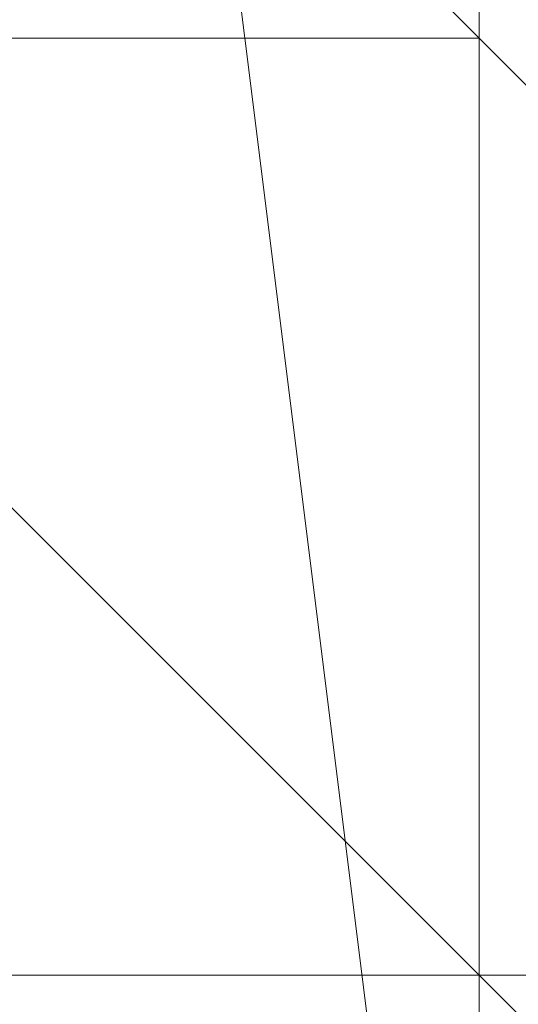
# Model space of a CAD drawing. Header units: inches. Extents: x -79624 to 52587, y -27526 to 10116.
# Tile 182 of 256: x 5634.75 to 5639.52, y -7262.5 to -7253.07. Entities that reach past the tile are written whole.
import ezdxf
from ezdxf import colors
from ezdxf.entities.mleader import LeaderData, LeaderLine
from ezdxf.math import Vec2, Vec3

# ---------------------------------------------------------------- set-up
doc = ezdxf.new("R2010")
doc.units = ezdxf.units.IN
doc.header["$MEASUREMENT"] = 0
doc.layers.add('- მექანიკური ნაწილი', color=7, linetype='Continuous', lineweight=18)
doc.layers.add('Dimensioning - General', color=7, linetype='Continuous')
doc.styles.add('CT', font='ARIALN.TTF', dxfattribs={"height": 200})
doc.styles.add('GENERATED_STYLE_1', font='txt')
doc.dimstyles.new('GENERATED_STYLE__1', dxfattribs={"dimtxt": 100, "dimasz": 76, "dimexe": 0.18, "dimexo": 0.0625, "dimgap": 0, "dimtad": 0, "dimdec": 0, "dimlfac": 0.1, "dimzin": 0, "dimdsep": 46, "dimtxsty": 'GENERATED_STYLE_1', "dimblk": 'ARROWHEAD_5', "dimblk1": 'ARROWHEAD_5', "dimblk2": 'ARROWHEAD_5', "dimcen": 0.09, "dimse1": 1, "dimse2": 1, "dimclrd": 7, "dimclre": 7, "dimclrt": 7, "dimadec": 0, "dimazin": 0, "dimtfac": 1, "dimtdec": 4, "dimtmove": 0, "dimatfit": 3, "dimfxl": 1, "dimtolj": 1, "dimtzin": 0, "dimarcsym": 0})

# ---------------------------------------------------------------- blocks, each defined once
blk = doc.blocks.new('ARROWHEAD_5')
at = {"linetype": 'Continuous', "lineweight": 0}
blk.add_hatch(color=0, dxfattribs=at).paths.add_polyline_path([(-1, 0.2679), (0, 0), (-1, -0.2679)])
at = {"color": 0, "linetype": 'Continuous', "lineweight": 0}
blk.add_line((0, 0), (-1, 0), dxfattribs=at)
blk = doc.blocks.new('*D249')
at = {"layer": 'Defpoints', "color": 0, "linetype": 'Continuous', "transparency": 16777216}
for p in [(358.5559, 209.2034), (25258.5559, 209.2034), (1258.5559, -26125.7224)]:
    blk.add_point(p, dxfattribs=at)
at = {"layer": 'Dimensioning - General', "color": 7, "linetype": 'Continuous', "lineweight": -2, "transparency": 16777216}
for p, q in [((358.5559, 133.2034), (358.5559, -12795.7235)), ((358.5559, -26049.7224), (358.5559, -13148.1045))]:
    blk.add_line(p, q, dxfattribs=at)
at = {"layer": 'Dimensioning - General', "color": 7, "linetype": 'Continuous', "lineweight": -2, "transparency": 16777216, "xscale": 76.00000000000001, "yscale": 76.00000000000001, "zscale": 76.00000000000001}
for p, rotation in [((358.5559, 209.2034), 90), ((358.5559, -26125.7224), 270)]:
    blk.add_blockref('ARROWHEAD_5', p, dxfattribs=dict(at, rotation=rotation))
at = {"layer": 'Dimensioning - General', "color": 7, "linetype": 'Continuous', "lineweight": 13, "transparency": 16777216, "insert": (358.5559, -12971.914), "char_height": 100, "attachment_point": 5, "rotation": 90, "style": 'GENERATED_STYLE_1'}
blk.add_mtext('\\A1;2633', dxfattribs=at)
blk = doc.blocks.new('_DotSmall')
at = {"color": 0, "linetype": 'ByBlock', "const_width": 0.5}
blk.add_lwpolyline([(-0.0625, 0, 1), (0.0625, 0, 1)], format="xyb", close=True, dxfattribs=at)

msp = doc.modelspace()

# ---------------------------------------------------------------- linework, layer by layer
at = {"layer": '- მექანიკური ნაწილი', "color": 7, "lineweight": 0}
for points in [[(5684.05963, -7702.34471), (5684.05963, -7199.35115), (5657.11354, -7199.35115), (5684.05963, -7199.35115), (5657.11354, -7199.35115), (5684.05963, -7199.35115), (5657.11354, -7199.35115), (5657.11354, -7037.67465), (5639.14949, -7037.67465), (5639.14949, -7010.72856), (5630.16746, -7010.72856), (5630.16746, -7037.67465), (5639.14949, -7037.67465), (5657.11354, -7037.67465), (5639.14949, -7037.67465), (5639.14949, -7199.35115), (5630.16746, -7199.35115), (5639.14949, -7199.35115), (5639.14949, -7702.34471)], [(5630.16746, -7890.96729), (5630.16746, -7855.03918), (5639.14949, -7855.03918), (5639.14949, -7702.34471), (5630.16746, -7702.34471), (5639.14949, -7702.34471), (5630.16746, -7702.34471), (5630.16746, -7199.35115), (5639.14949, -7199.35115), (5657.11354, -7199.35115), (5657.11354, -7702.34471), (5639.14949, -7702.34471), (5639.14949, -7199.35115), (5630.16746, -7199.35115), (6339.74766, -7199.35115)], [(5630.16746, -7890.96729), (5630.16746, -7855.03918), (5639.14949, -7855.03918), (5630.16746, -7855.03918), (5639.14949, -7855.03918), (5630.16746, -7855.03918), (5639.14949, -7855.03918), (5639.14949, -7702.34471), (5657.11354, -7702.34471), (5639.14949, -7702.34471), (5657.11354, -7702.34471), (5657.11354, -7199.35115), (5639.14949, -7199.35115), (5639.14949, -7702.34471), (5630.16746, -7702.34471), (5630.16746, -7855.03918), (5639.14949, -7855.03918), (5639.14949, -7890.96729)], [(5630.16746, -7199.35115), (5639.14949, -7271.20737)], [(5639.14949, -7271.20737), (5630.16746, -7199.35115), (5639.14949, -7271.20737)], [(5630.16746, -7199.35115), (5639.14949, -7271.20737)]]:
    msp.add_lwpolyline(points, dxfattribs=at)
at = {"layer": '- მექანიკური ნაწილი', "lineweight": 0}
for points in [[(5648.13152, -7262.22534), (5639.14949, -7253.24331), (5639.14949, -7262.22534), (5630.16746, -7262.22534), (5630.16746, -7253.24331), (5630.16746, -7244.26129), (5621.18543, -7244.26129), (5621.18543, -7253.24331), (5630.16746, -7244.26129), (5621.18543, -7235.27926), (5630.16746, -7235.27926), (5630.16746, -7244.26129), (5621.18543, -7235.27926), (5621.18543, -7226.29723), (5630.16746, -7226.29723), (5621.18543, -7235.27926), (5621.18543, -7226.29723), (5630.16746, -7217.3152), (5630.16746, -7208.33317), (5639.14949, -7208.33317), (5648.13152, -7199.35115)], [(5639.14949, -7253.24331), (5630.16746, -7244.26129), (5639.14949, -7253.24331)], [(5639.14949, -7253.24331), (5630.16746, -7244.26129), (5639.14949, -7253.24331)], [(5639.14949, -7253.24331), (5630.16746, -7244.26129), (5639.14949, -7253.24331)], [(5639.14949, -7253.24331), (5630.16746, -7244.26129), (5639.14949, -7253.24331)], [(5639.14949, -7253.24331), (5630.16746, -7244.26129), (5639.14949, -7253.24331)], [(5639.14949, -7253.24331), (5630.16746, -7244.26129), (5639.14949, -7253.24331)], [(5639.14949, -7253.24331), (5630.16746, -7253.24331), (5639.14949, -7253.24331)], [(5639.14949, -7253.24331), (5630.16746, -7253.24331), (5639.14949, -7253.24331)], [(5639.14949, -7253.24331), (5630.16746, -7253.24331), (5639.14949, -7253.24331)], [(5639.14949, -7253.24331), (5630.16746, -7253.24331), (5639.14949, -7253.24331)], [(5639.14949, -7253.24331), (5630.16746, -7253.24331), (5639.14949, -7253.24331)], [(5639.14949, -7253.24331), (5630.16746, -7253.24331), (5639.14949, -7253.24331)], [(5639.14949, -7253.24331), (5630.16746, -7253.24331), (5639.14949, -7253.24331)], [(5630.16746, -7253.24331), (5639.14949, -7253.24331), (5630.16746, -7253.24331)], [(5630.16746, -7253.24331), (5639.14949, -7253.24331), (5630.16746, -7253.24331)], [(5639.14949, -7253.24331), (5630.16746, -7253.24331), (5639.14949, -7253.24331)], [(5639.14949, -7253.24331), (5630.16746, -7253.24331), (5639.14949, -7253.24331)], [(5639.14949, -7253.24331), (5630.16746, -7253.24331), (5639.14949, -7253.24331)], [(5639.14949, -7253.24331), (5630.16746, -7253.24331), (5639.14949, -7253.24331)], [(5639.14949, -7253.24331), (5630.16746, -7253.24331), (5639.14949, -7253.24331)], [(5639.14949, -7253.24331), (5630.16746, -7253.24331), (5639.14949, -7253.24331)], [(5639.14949, -7253.24331), (5630.16746, -7253.24331), (5639.14949, -7253.24331)], [(5639.14949, -7253.24331), (5630.16746, -7253.24331), (5639.14949, -7253.24331)], [(5630.16746, -7253.24331), (5639.14949, -7253.24331), (5630.16746, -7253.24331)], [(5639.14949, -7262.22534), (5630.16746, -7253.24331), (5639.14949, -7262.22534)], [(5639.14949, -7262.22534), (5630.16746, -7253.24331), (5639.14949, -7262.22534)], [(5639.14949, -7262.22534), (5630.16746, -7253.24331)], [(5648.13152, -7271.20737), (5657.11354, -7271.20737), (5648.13152, -7262.22534), (5657.11354, -7271.20737), (5648.13152, -7262.22534), (5648.13152, -7271.20737), (5648.13152, -7262.22534), (5648.13152, -7271.20737), (5648.13152, -7262.22534), (5639.14949, -7253.24331), (5639.14949, -7262.22534), (5639.14949, -7253.24331), (5630.16746, -7253.24331), (5639.14949, -7262.22534), (5639.14949, -7253.24331), (5639.14949, -7262.22534), (5648.13152, -7262.22534), (5657.11354, -7262.22534), (5648.13152, -7262.22534)], [(5639.14949, -7253.24331), (5630.16746, -7253.24331), (5639.14949, -7253.24331)], [(5639.14949, -7253.24331), (5630.16746, -7253.24331), (5639.14949, -7253.24331)], [(5639.14949, -7253.24331), (5630.16746, -7253.24331), (5639.14949, -7253.24331)], [(5639.14949, -7253.24331), (5630.16746, -7253.24331), (5639.14949, -7253.24331)], [(5639.14949, -7253.24331), (5630.16746, -7253.24331), (5639.14949, -7253.24331)], [(5639.14949, -7253.24331), (5630.16746, -7253.24331), (5639.14949, -7253.24331)], [(5639.14949, -7253.24331), (5630.16746, -7253.24331), (5639.14949, -7253.24331)], [(5630.16746, -7253.24331), (5639.14949, -7253.24331), (5630.16746, -7253.24331)], [(5630.16746, -7253.24331), (5639.14949, -7253.24331), (5630.16746, -7253.24331)], [(5639.14949, -7253.24331), (5630.16746, -7253.24331), (5639.14949, -7253.24331)], [(5639.14949, -7253.24331), (5630.16746, -7253.24331), (5639.14949, -7253.24331)], [(5639.14949, -7253.24331), (5630.16746, -7253.24331), (5639.14949, -7253.24331)], [(5639.14949, -7253.24331), (5630.16746, -7253.24331), (5639.14949, -7253.24331)], [(5639.14949, -7253.24331), (5630.16746, -7253.24331), (5639.14949, -7253.24331)], [(5639.14949, -7253.24331), (5630.16746, -7253.24331), (5639.14949, -7253.24331)], [(5639.14949, -7253.24331), (5630.16746, -7253.24331), (5639.14949, -7253.24331)], [(5639.14949, -7253.24331), (5630.16746, -7253.24331), (5639.14949, -7253.24331)], [(5630.16746, -7253.24331), (5639.14949, -7253.24331), (5630.16746, -7253.24331)], [(5639.14949, -7253.24331), (5630.16746, -7253.24331)], [(5630.16746, -7253.24331), (5639.14949, -7262.22534)], [(5639.14949, -7262.22534), (5630.16746, -7253.24331), (5639.14949, -7262.22534)], [(5639.14949, -7262.22534), (5630.16746, -7253.24331), (5639.14949, -7262.22534)], [(5639.14949, -7262.22534), (5630.16746, -7253.24331)], [(5639.14949, -7253.24331), (5630.16746, -7253.24331), (5639.14949, -7253.24331)], [(5639.14949, -7253.24331), (5630.16746, -7253.24331), (5639.14949, -7253.24331)], [(5639.14949, -7253.24331), (5630.16746, -7253.24331), (5639.14949, -7253.24331)], [(5639.14949, -7253.24331), (5630.16746, -7253.24331), (5639.14949, -7253.24331)], [(5639.14949, -7253.24331), (5630.16746, -7253.24331), (5639.14949, -7253.24331)], [(5639.14949, -7253.24331), (5630.16746, -7253.24331), (5639.14949, -7253.24331)], [(5639.14949, -7253.24331), (5630.16746, -7253.24331), (5639.14949, -7253.24331)], [(5630.16746, -7253.24331), (5639.14949, -7253.24331), (5630.16746, -7253.24331)], [(5630.16746, -7253.24331), (5639.14949, -7253.24331), (5630.16746, -7253.24331)], [(5639.14949, -7253.24331), (5630.16746, -7253.24331), (5639.14949, -7253.24331)], [(5639.14949, -7253.24331), (5630.16746, -7253.24331), (5639.14949, -7253.24331)], [(5639.14949, -7253.24331), (5630.16746, -7253.24331), (5639.14949, -7253.24331)], [(5639.14949, -7253.24331), (5630.16746, -7253.24331), (5639.14949, -7253.24331)], [(5639.14949, -7253.24331), (5630.16746, -7253.24331), (5639.14949, -7253.24331)], [(5639.14949, -7253.24331), (5630.16746, -7253.24331), (5639.14949, -7253.24331)], [(5639.14949, -7253.24331), (5630.16746, -7253.24331), (5639.14949, -7253.24331)], [(5639.14949, -7253.24331), (5630.16746, -7253.24331), (5639.14949, -7253.24331)], [(5630.16746, -7253.24331), (5639.14949, -7253.24331), (5630.16746, -7253.24331)], [(5639.14949, -7253.24331), (5630.16746, -7253.24331)], [(5630.16746, -7253.24331), (5639.14949, -7262.22534)], [(5639.14949, -7262.22534), (5630.16746, -7253.24331), (5639.14949, -7262.22534)], [(5639.14949, -7262.22534), (5630.16746, -7253.24331), (5639.14949, -7262.22534)], [(5639.14949, -7262.22534), (5630.16746, -7253.24331)], [(5639.14949, -7253.24331), (5639.14949, -7253.24331)], [(5639.14949, -7253.24331), (5639.14949, -7262.22534), (5639.14949, -7253.24331)], [(5639.14949, -7253.24331), (5639.14949, -7253.24331)], [(5639.14949, -7262.22534), (5639.14949, -7253.24331), (5639.14949, -7262.22534)], [(5639.14949, -7253.24331), (5639.14949, -7253.24331)], [(5639.14949, -7262.22534), (5639.14949, -7253.24331), (5639.14949, -7262.22534)], [(5639.14949, -7253.24331), (5639.14949, -7253.24331)], [(5639.14949, -7262.22534), (5639.14949, -7253.24331), (5639.14949, -7262.22534)], [(5639.14949, -7253.24331), (5639.14949, -7253.24331)], [(5639.14949, -7262.22534), (5639.14949, -7253.24331), (5639.14949, -7262.22534)], [(5639.14949, -7253.24331), (5639.14949, -7253.24331)], [(5639.14949, -7262.22534), (5639.14949, -7253.24331), (5639.14949, -7262.22534)], [(5639.14949, -7253.24331), (5639.14949, -7253.24331)], [(5639.14949, -7262.22534), (5639.14949, -7253.24331), (5639.14949, -7262.22534)], [(5639.14949, -7253.24331), (5639.14949, -7262.22534), (5639.14949, -7253.24331)], [(5639.14949, -7253.24331), (5639.14949, -7253.24331)], [(5639.14949, -7253.24331), (5639.14949, -7262.22534)], [(5639.14949, -7253.24331), (5639.14949, -7262.22534)], [(5639.14949, -7253.24331), (5639.14949, -7253.24331)], [(5639.14949, -7262.22534), (5639.14949, -7253.24331), (5639.14949, -7262.22534)], [(5639.14949, -7253.24331), (5639.14949, -7253.24331)], [(5639.14949, -7262.22534), (5639.14949, -7253.24331), (5639.14949, -7262.22534)], [(5639.14949, -7253.24331), (5639.14949, -7253.24331)], [(5639.14949, -7262.22534), (5639.14949, -7253.24331), (5639.14949, -7262.22534)], [(5639.14949, -7253.24331), (5639.14949, -7253.24331)], [(5639.14949, -7262.22534), (5639.14949, -7253.24331), (5639.14949, -7262.22534)], [(5639.14949, -7262.22534), (5639.14949, -7253.24331)], [(5639.14949, -7253.24331), (5648.13152, -7262.22534)], [(5639.14949, -7253.24331), (5639.14949, -7253.24331)], [(5648.13152, -7262.22534), (5639.14949, -7253.24331), (5648.13152, -7262.22534)], [(5639.14949, -7253.24331), (5639.14949, -7253.24331)], [(5648.13152, -7262.22534), (5639.14949, -7253.24331), (5648.13152, -7262.22534)], [(5639.14949, -7253.24331), (5639.14949, -7253.24331)], [(5648.13152, -7262.22534), (5639.14949, -7253.24331), (5648.13152, -7262.22534)], [(5639.14949, -7253.24331), (5639.14949, -7253.24331)], [(5648.13152, -7262.22534), (5639.14949, -7253.24331), (5648.13152, -7262.22534)], [(5639.14949, -7253.24331), (5639.14949, -7253.24331)], [(5648.13152, -7262.22534), (5639.14949, -7253.24331), (5648.13152, -7262.22534)], [(5639.14949, -7253.24331), (5639.14949, -7253.24331)], [(5648.13152, -7262.22534), (5639.14949, -7253.24331), (5648.13152, -7262.22534)], [(5639.14949, -7253.24331), (5639.14949, -7253.24331)], [(5648.13152, -7262.22534), (5639.14949, -7253.24331), (5648.13152, -7262.22534)], [(5648.13152, -7262.22534), (5639.14949, -7253.24331)], [(5639.14949, -7253.24331), (5639.14949, -7253.24331)], [(5639.14949, -7253.24331), (5639.14949, -7262.22534), (5639.14949, -7253.24331)], [(5639.14949, -7253.24331), (5639.14949, -7253.24331)], [(5639.14949, -7262.22534), (5639.14949, -7253.24331), (5639.14949, -7262.22534)], [(5639.14949, -7253.24331), (5639.14949, -7253.24331)], [(5639.14949, -7262.22534), (5639.14949, -7253.24331), (5639.14949, -7262.22534)], [(5639.14949, -7253.24331), (5639.14949, -7253.24331)], [(5639.14949, -7262.22534), (5639.14949, -7253.24331), (5639.14949, -7262.22534)], [(5639.14949, -7253.24331), (5639.14949, -7253.24331)], [(5639.14949, -7262.22534), (5639.14949, -7253.24331), (5639.14949, -7262.22534)], [(5639.14949, -7253.24331), (5639.14949, -7253.24331)], [(5639.14949, -7262.22534), (5639.14949, -7253.24331), (5639.14949, -7262.22534)], [(5639.14949, -7253.24331), (5639.14949, -7253.24331)], [(5639.14949, -7262.22534), (5639.14949, -7253.24331), (5639.14949, -7262.22534)], [(5639.14949, -7253.24331), (5639.14949, -7262.22534), (5639.14949, -7253.24331)], [(5639.14949, -7253.24331), (5639.14949, -7253.24331)], [(5639.14949, -7253.24331), (5639.14949, -7262.22534)], [(5639.14949, -7253.24331), (5639.14949, -7262.22534)], [(5639.14949, -7253.24331), (5639.14949, -7253.24331)], [(5639.14949, -7262.22534), (5639.14949, -7253.24331), (5639.14949, -7262.22534)], [(5639.14949, -7253.24331), (5639.14949, -7253.24331)], [(5639.14949, -7262.22534), (5639.14949, -7253.24331), (5639.14949, -7262.22534)], [(5639.14949, -7253.24331), (5639.14949, -7253.24331)], [(5639.14949, -7262.22534), (5639.14949, -7253.24331), (5639.14949, -7262.22534)], [(5639.14949, -7253.24331), (5639.14949, -7253.24331)], [(5639.14949, -7262.22534), (5639.14949, -7253.24331), (5639.14949, -7262.22534)], [(5639.14949, -7262.22534), (5639.14949, -7253.24331)], [(5639.14949, -7262.22534), (5639.14949, -7253.24331)], [(5639.14949, -7253.24331), (5648.13152, -7262.22534)], [(5639.14949, -7253.24331), (5639.14949, -7253.24331)], [(5648.13152, -7262.22534), (5639.14949, -7253.24331), (5648.13152, -7262.22534)], [(5639.14949, -7253.24331), (5639.14949, -7253.24331)], [(5648.13152, -7262.22534), (5639.14949, -7253.24331), (5648.13152, -7262.22534)], [(5639.14949, -7253.24331), (5639.14949, -7253.24331)], [(5648.13152, -7262.22534), (5639.14949, -7253.24331), (5648.13152, -7262.22534)], [(5639.14949, -7253.24331), (5639.14949, -7253.24331)], [(5648.13152, -7262.22534), (5639.14949, -7253.24331), (5648.13152, -7262.22534)], [(5639.14949, -7253.24331), (5639.14949, -7253.24331)], [(5648.13152, -7262.22534), (5639.14949, -7253.24331), (5648.13152, -7262.22534)], [(5639.14949, -7253.24331), (5639.14949, -7253.24331)], [(5648.13152, -7262.22534), (5639.14949, -7253.24331), (5648.13152, -7262.22534)], [(5639.14949, -7253.24331), (5639.14949, -7253.24331)], [(5648.13152, -7262.22534), (5639.14949, -7253.24331), (5648.13152, -7262.22534)], [(5639.14949, -7253.24331), (5639.14949, -7262.22534)], [(5639.14949, -7253.24331), (5639.14949, -7253.24331)], [(5639.14949, -7253.24331), (5639.14949, -7262.22534), (5639.14949, -7253.24331)], [(5639.14949, -7253.24331), (5639.14949, -7253.24331)], [(5639.14949, -7262.22534), (5639.14949, -7253.24331), (5639.14949, -7262.22534)], [(5639.14949, -7253.24331), (5639.14949, -7253.24331)], [(5639.14949, -7262.22534), (5639.14949, -7253.24331), (5639.14949, -7262.22534)], [(5639.14949, -7253.24331), (5639.14949, -7253.24331)], [(5639.14949, -7262.22534), (5639.14949, -7253.24331), (5639.14949, -7262.22534)], [(5639.14949, -7253.24331), (5639.14949, -7253.24331)], [(5639.14949, -7262.22534), (5639.14949, -7253.24331), (5639.14949, -7262.22534)], [(5639.14949, -7253.24331), (5639.14949, -7253.24331)], [(5639.14949, -7262.22534), (5639.14949, -7253.24331), (5639.14949, -7262.22534)], [(5639.14949, -7253.24331), (5639.14949, -7253.24331)], [(5639.14949, -7262.22534), (5639.14949, -7253.24331), (5639.14949, -7262.22534)], [(5639.14949, -7253.24331), (5639.14949, -7262.22534), (5639.14949, -7253.24331)], [(5639.14949, -7253.24331), (5639.14949, -7253.24331)], [(5639.14949, -7253.24331), (5639.14949, -7253.24331)], [(5639.14949, -7262.22534), (5639.14949, -7253.24331), (5639.14949, -7262.22534)], [(5639.14949, -7253.24331), (5639.14949, -7253.24331)], [(5639.14949, -7262.22534), (5639.14949, -7253.24331), (5639.14949, -7262.22534)], [(5639.14949, -7253.24331), (5639.14949, -7253.24331)], [(5639.14949, -7262.22534), (5639.14949, -7253.24331), (5639.14949, -7262.22534)], [(5639.14949, -7253.24331), (5639.14949, -7253.24331)], [(5639.14949, -7262.22534), (5639.14949, -7253.24331), (5639.14949, -7262.22534)], [(5639.14949, -7262.22534), (5639.14949, -7253.24331)], [(5639.14949, -7262.22534), (5639.14949, -7253.24331)], [(5639.14949, -7253.24331), (5648.13152, -7262.22534)], [(5639.14949, -7253.24331), (5639.14949, -7253.24331)], [(5648.13152, -7262.22534), (5639.14949, -7253.24331), (5648.13152, -7262.22534)], [(5639.14949, -7253.24331), (5639.14949, -7253.24331)], [(5648.13152, -7262.22534), (5639.14949, -7253.24331), (5648.13152, -7262.22534)], [(5639.14949, -7253.24331), (5639.14949, -7253.24331)], [(5648.13152, -7262.22534), (5639.14949, -7253.24331), (5648.13152, -7262.22534)], [(5639.14949, -7253.24331), (5639.14949, -7253.24331)], [(5648.13152, -7262.22534), (5639.14949, -7253.24331), (5648.13152, -7262.22534)], [(5639.14949, -7253.24331), (5639.14949, -7253.24331)], [(5648.13152, -7262.22534), (5639.14949, -7253.24331), (5648.13152, -7262.22534)], [(5639.14949, -7253.24331), (5639.14949, -7253.24331)], [(5648.13152, -7262.22534), (5639.14949, -7253.24331), (5648.13152, -7262.22534)], [(5639.14949, -7253.24331), (5639.14949, -7253.24331)], [(5648.13152, -7262.22534), (5639.14949, -7253.24331), (5648.13152, -7262.22534)], [(5630.16746, -7262.22534), (5639.14949, -7262.22534), (5630.16746, -7262.22534)], [(5630.16746, -7262.22534), (5639.14949, -7262.22534), (5630.16746, -7262.22534)], [(5639.14949, -7262.22534), (5630.16746, -7262.22534), (5639.14949, -7262.22534)], [(5639.14949, -7262.22534), (5630.16746, -7262.22534), (5639.14949, -7262.22534)], [(5639.14949, -7262.22534), (5630.16746, -7262.22534), (5639.14949, -7262.22534)], [(5639.14949, -7262.22534), (5630.16746, -7262.22534), (5639.14949, -7262.22534)], [(5639.14949, -7262.22534), (5630.16746, -7262.22534), (5639.14949, -7262.22534)], [(5630.16746, -7262.22534), (5639.14949, -7262.22534), (5630.16746, -7262.22534)], [(5630.16746, -7262.22534), (5639.14949, -7262.22534)], [(5639.14949, -7262.22534), (5630.16746, -7262.22534), (5639.14949, -7262.22534)], [(5639.14949, -7262.22534), (5630.16746, -7262.22534), (5639.14949, -7262.22534)], [(5639.14949, -7262.22534), (5630.16746, -7262.22534), (5639.14949, -7262.22534)], [(5639.14949, -7262.22534), (5630.16746, -7262.22534), (5639.14949, -7262.22534)], [(5639.14949, -7262.22534), (5630.16746, -7262.22534), (5639.14949, -7262.22534)], [(5639.14949, -7262.22534), (5630.16746, -7262.22534), (5639.14949, -7262.22534)], [(5639.14949, -7262.22534), (5630.16746, -7262.22534), (5639.14949, -7262.22534)], [(5630.16746, -7262.22534), (5639.14949, -7262.22534), (5630.16746, -7262.22534)], [(5630.16746, -7262.22534), (5639.14949, -7262.22534)], [(5639.14949, -7262.22534), (5630.16746, -7262.22534), (5639.14949, -7262.22534)], [(5639.14949, -7262.22534), (5630.16746, -7262.22534), (5639.14949, -7262.22534)], [(5639.14949, -7262.22534), (5630.16746, -7262.22534), (5639.14949, -7262.22534)], [(5639.14949, -7262.22534), (5630.16746, -7262.22534), (5639.14949, -7262.22534)], [(5639.14949, -7262.22534), (5630.16746, -7262.22534), (5639.14949, -7262.22534)], [(5639.14949, -7262.22534), (5630.16746, -7262.22534), (5639.14949, -7262.22534)], [(5639.14949, -7262.22534), (5630.16746, -7262.22534), (5639.14949, -7262.22534)], [(5630.16746, -7262.22534), (5639.14949, -7262.22534), (5630.16746, -7262.22534)], [(5630.16746, -7262.22534), (5639.14949, -7262.22534)], [(5639.14949, -7262.22534), (5630.16746, -7262.22534), (5639.14949, -7262.22534)], [(5639.14949, -7262.22534), (5630.16746, -7262.22534), (5639.14949, -7262.22534)], [(5630.16746, -7262.22534), (5639.14949, -7262.22534), (5630.16746, -7262.22534)], [(5630.16746, -7262.22534), (5639.14949, -7262.22534)], [(5639.14949, -7262.22534), (5639.14949, -7262.22534)], [(5639.14949, -7262.22534), (5648.13152, -7271.20737), (5639.14949, -7262.22534)], [(5639.14949, -7262.22534), (5639.14949, -7262.22534)], [(5639.14949, -7262.22534), (5648.13152, -7271.20737), (5639.14949, -7262.22534)], [(5639.14949, -7262.22534), (5639.14949, -7262.22534)], [(5639.14949, -7262.22534), (5639.14949, -7262.22534)], [(5648.13152, -7262.22534), (5639.14949, -7262.22534), (5648.13152, -7262.22534)], [(5639.14949, -7262.22534), (5639.14949, -7262.22534)], [(5648.13152, -7262.22534), (5639.14949, -7262.22534), (5648.13152, -7262.22534)], [(5639.14949, -7262.22534), (5639.14949, -7262.22534)], [(5648.13152, -7262.22534), (5639.14949, -7262.22534), (5648.13152, -7262.22534)], [(5639.14949, -7262.22534), (5639.14949, -7262.22534)], [(5648.13152, -7262.22534), (5639.14949, -7262.22534), (5648.13152, -7262.22534)], [(5639.14949, -7262.22534), (5639.14949, -7262.22534)], [(5648.13152, -7262.22534), (5639.14949, -7262.22534), (5648.13152, -7262.22534)], [(5639.14949, -7262.22534), (5639.14949, -7262.22534)], [(5648.13152, -7262.22534), (5639.14949, -7262.22534), (5648.13152, -7262.22534)], [(5639.14949, -7262.22534), (5639.14949, -7262.22534)], [(5648.13152, -7262.22534), (5639.14949, -7262.22534), (5648.13152, -7262.22534)], [(5639.14949, -7262.22534), (5639.14949, -7262.22534)], [(5648.13152, -7262.22534), (5639.14949, -7262.22534), (5648.13152, -7262.22534)], [(5639.14949, -7262.22534), (5639.14949, -7262.22534)], [(5648.13152, -7262.22534), (5639.14949, -7262.22534), (5648.13152, -7262.22534)], [(5639.14949, -7262.22534), (5639.14949, -7262.22534)], [(5648.13152, -7262.22534), (5639.14949, -7262.22534), (5648.13152, -7262.22534)], [(5639.14949, -7262.22534), (5639.14949, -7262.22534)], [(5648.13152, -7262.22534), (5639.14949, -7262.22534), (5648.13152, -7262.22534)], [(5639.14949, -7262.22534), (5639.14949, -7262.22534)], [(5648.13152, -7262.22534), (5639.14949, -7262.22534), (5648.13152, -7262.22534)], [(5639.14949, -7262.22534), (5639.14949, -7262.22534)], [(5648.13152, -7262.22534), (5639.14949, -7262.22534), (5648.13152, -7262.22534)], [(5648.13152, -7262.22534), (5639.14949, -7262.22534)], [(5639.14949, -7262.22534), (5648.13152, -7262.22534)], [(5639.14949, -7262.22534), (5639.14949, -7262.22534)], [(5648.13152, -7262.22534), (5639.14949, -7262.22534), (5648.13152, -7262.22534)], [(5639.14949, -7262.22534), (5639.14949, -7262.22534)], [(5648.13152, -7262.22534), (5639.14949, -7262.22534), (5648.13152, -7262.22534)], [(5639.14949, -7262.22534), (5639.14949, -7262.22534)], [(5648.13152, -7262.22534), (5639.14949, -7262.22534), (5648.13152, -7262.22534)], [(5639.14949, -7262.22534), (5639.14949, -7262.22534)], [(5648.13152, -7262.22534), (5639.14949, -7262.22534), (5648.13152, -7262.22534)], [(5639.14949, -7262.22534), (5639.14949, -7262.22534)], [(5648.13152, -7262.22534), (5639.14949, -7262.22534), (5648.13152, -7262.22534)], [(5639.14949, -7262.22534), (5639.14949, -7262.22534)], [(5648.13152, -7262.22534), (5639.14949, -7262.22534), (5648.13152, -7262.22534)], [(5639.14949, -7262.22534), (5639.14949, -7262.22534)], [(5648.13152, -7262.22534), (5639.14949, -7262.22534), (5648.13152, -7262.22534)], [(5639.14949, -7262.22534), (5639.14949, -7262.22534)], [(5648.13152, -7262.22534), (5639.14949, -7262.22534), (5648.13152, -7262.22534)], [(5639.14949, -7262.22534), (5639.14949, -7262.22534)], [(5648.13152, -7262.22534), (5639.14949, -7262.22534), (5648.13152, -7262.22534)], [(5639.14949, -7262.22534), (5639.14949, -7262.22534)], [(5648.13152, -7262.22534), (5639.14949, -7262.22534), (5648.13152, -7262.22534)], [(5639.14949, -7262.22534), (5639.14949, -7262.22534)], [(5639.14949, -7262.22534), (5639.14949, -7262.22534)], [(5648.13152, -7262.22534), (5639.14949, -7262.22534), (5648.13152, -7262.22534)], [(5639.14949, -7262.22534), (5639.14949, -7262.22534)], [(5648.13152, -7262.22534), (5639.14949, -7262.22534), (5648.13152, -7262.22534)], [(5639.14949, -7262.22534), (5639.14949, -7262.22534)], [(5648.13152, -7262.22534), (5639.14949, -7262.22534), (5648.13152, -7262.22534)], [(5639.14949, -7262.22534), (5639.14949, -7262.22534)], [(5648.13152, -7262.22534), (5639.14949, -7262.22534), (5648.13152, -7262.22534)], [(5639.14949, -7262.22534), (5639.14949, -7262.22534)], [(5648.13152, -7262.22534), (5639.14949, -7262.22534), (5648.13152, -7262.22534)], [(5639.14949, -7262.22534), (5639.14949, -7262.22534)], [(5648.13152, -7262.22534), (5639.14949, -7262.22534), (5648.13152, -7262.22534)], [(5639.14949, -7262.22534), (5639.14949, -7262.22534)], [(5648.13152, -7262.22534), (5639.14949, -7262.22534), (5648.13152, -7262.22534)], [(5639.14949, -7262.22534), (5639.14949, -7262.22534)], [(5648.13152, -7262.22534), (5639.14949, -7262.22534), (5648.13152, -7262.22534)], [(5639.14949, -7262.22534), (5639.14949, -7262.22534)], [(5648.13152, -7262.22534), (5639.14949, -7262.22534), (5648.13152, -7262.22534)], [(5639.14949, -7262.22534), (5639.14949, -7262.22534)], [(5648.13152, -7262.22534), (5639.14949, -7262.22534), (5648.13152, -7262.22534)], [(5639.14949, -7262.22534), (5639.14949, -7262.22534)], [(5648.13152, -7262.22534), (5639.14949, -7262.22534), (5648.13152, -7262.22534)], [(5639.14949, -7262.22534), (5639.14949, -7262.22534)], [(5648.13152, -7262.22534), (5639.14949, -7262.22534), (5648.13152, -7262.22534)], [(5639.14949, -7262.22534), (5639.14949, -7262.22534)], [(5648.13152, -7262.22534), (5639.14949, -7262.22534), (5648.13152, -7262.22534)], [(5648.13152, -7262.22534), (5639.14949, -7262.22534)], [(5639.14949, -7262.22534), (5648.13152, -7262.22534)], [(5639.14949, -7262.22534), (5639.14949, -7262.22534)], [(5648.13152, -7262.22534), (5639.14949, -7262.22534), (5648.13152, -7262.22534)], [(5639.14949, -7262.22534), (5639.14949, -7262.22534)], [(5648.13152, -7262.22534), (5639.14949, -7262.22534), (5648.13152, -7262.22534)], [(5639.14949, -7262.22534), (5639.14949, -7262.22534)], [(5648.13152, -7262.22534), (5639.14949, -7262.22534), (5648.13152, -7262.22534)], [(5639.14949, -7262.22534), (5639.14949, -7262.22534)], [(5648.13152, -7262.22534), (5639.14949, -7262.22534), (5648.13152, -7262.22534)], [(5639.14949, -7262.22534), (5639.14949, -7262.22534)], [(5648.13152, -7262.22534), (5639.14949, -7262.22534), (5648.13152, -7262.22534)], [(5639.14949, -7262.22534), (5639.14949, -7262.22534)], [(5648.13152, -7262.22534), (5639.14949, -7262.22534), (5648.13152, -7262.22534)], [(5639.14949, -7262.22534), (5639.14949, -7262.22534)], [(5648.13152, -7262.22534), (5639.14949, -7262.22534), (5648.13152, -7262.22534)], [(5639.14949, -7262.22534), (5639.14949, -7262.22534)], [(5648.13152, -7262.22534), (5639.14949, -7262.22534), (5648.13152, -7262.22534)], [(5639.14949, -7262.22534), (5639.14949, -7262.22534)], [(5648.13152, -7262.22534), (5639.14949, -7262.22534), (5648.13152, -7262.22534)], [(5639.14949, -7262.22534), (5639.14949, -7262.22534)], [(5648.13152, -7262.22534), (5639.14949, -7262.22534), (5648.13152, -7262.22534)], [(5639.14949, -7262.22534), (5639.14949, -7262.22534)], [(5639.14949, -7262.22534), (5639.14949, -7262.22534)], [(5648.13152, -7262.22534), (5639.14949, -7262.22534), (5648.13152, -7262.22534)], [(5639.14949, -7262.22534), (5639.14949, -7262.22534)], [(5648.13152, -7262.22534), (5639.14949, -7262.22534), (5648.13152, -7262.22534)], [(5639.14949, -7262.22534), (5639.14949, -7262.22534)], [(5648.13152, -7262.22534), (5639.14949, -7262.22534), (5648.13152, -7262.22534)], [(5639.14949, -7262.22534), (5639.14949, -7262.22534)], [(5648.13152, -7262.22534), (5639.14949, -7262.22534), (5648.13152, -7262.22534)], [(5639.14949, -7262.22534), (5639.14949, -7262.22534)], [(5648.13152, -7262.22534), (5639.14949, -7262.22534), (5648.13152, -7262.22534)], [(5639.14949, -7262.22534), (5639.14949, -7262.22534)], [(5648.13152, -7262.22534), (5639.14949, -7262.22534), (5648.13152, -7262.22534)], [(5639.14949, -7262.22534), (5639.14949, -7262.22534)], [(5648.13152, -7262.22534), (5639.14949, -7262.22534), (5648.13152, -7262.22534)], [(5639.14949, -7262.22534), (5639.14949, -7262.22534)], [(5648.13152, -7262.22534), (5639.14949, -7262.22534), (5648.13152, -7262.22534)], [(5639.14949, -7262.22534), (5639.14949, -7262.22534)], [(5648.13152, -7262.22534), (5639.14949, -7262.22534), (5648.13152, -7262.22534)], [(5639.14949, -7262.22534), (5639.14949, -7262.22534)], [(5648.13152, -7262.22534), (5639.14949, -7262.22534), (5648.13152, -7262.22534)], [(5639.14949, -7262.22534), (5639.14949, -7262.22534)], [(5648.13152, -7262.22534), (5639.14949, -7262.22534), (5648.13152, -7262.22534)], [(5639.14949, -7262.22534), (5639.14949, -7262.22534)], [(5648.13152, -7262.22534), (5639.14949, -7262.22534), (5648.13152, -7262.22534)], [(5639.14949, -7262.22534), (5639.14949, -7262.22534)], [(5648.13152, -7262.22534), (5639.14949, -7262.22534), (5648.13152, -7262.22534)], [(5639.14949, -7262.22534), (5648.13152, -7262.22534)], [(5639.14949, -7262.22534), (5639.14949, -7262.22534)], [(5648.13152, -7262.22534), (5639.14949, -7262.22534), (5648.13152, -7262.22534)], [(5639.14949, -7262.22534), (5639.14949, -7262.22534)], [(5648.13152, -7262.22534), (5639.14949, -7262.22534), (5648.13152, -7262.22534)], [(5639.14949, -7262.22534), (5639.14949, -7262.22534)], [(5648.13152, -7262.22534), (5639.14949, -7262.22534), (5648.13152, -7262.22534)], [(5639.14949, -7262.22534), (5639.14949, -7262.22534)], [(5648.13152, -7262.22534), (5639.14949, -7262.22534), (5648.13152, -7262.22534)], [(5639.14949, -7262.22534), (5639.14949, -7262.22534)], [(5648.13152, -7262.22534), (5639.14949, -7262.22534), (5648.13152, -7262.22534)], [(5639.14949, -7262.22534), (5639.14949, -7262.22534)], [(5648.13152, -7262.22534), (5639.14949, -7262.22534), (5648.13152, -7262.22534)], [(5639.14949, -7262.22534), (5639.14949, -7262.22534)], [(5648.13152, -7262.22534), (5639.14949, -7262.22534), (5648.13152, -7262.22534)], [(5639.14949, -7262.22534), (5639.14949, -7262.22534)], [(5648.13152, -7262.22534), (5639.14949, -7262.22534), (5648.13152, -7262.22534)], [(5639.14949, -7262.22534), (5639.14949, -7262.22534)], [(5648.13152, -7262.22534), (5639.14949, -7262.22534), (5648.13152, -7262.22534)], [(5639.14949, -7262.22534), (5639.14949, -7262.22534)], [(5648.13152, -7262.22534), (5639.14949, -7262.22534), (5648.13152, -7262.22534)], [(5639.14949, -7262.22534), (5639.14949, -7262.22534)], [(5639.14949, -7262.22534), (5648.13152, -7271.20737), (5639.14949, -7262.22534)], [(5639.14949, -7262.22534), (5648.13152, -7271.20737)], [(5639.14949, -7262.22534), (5648.13152, -7271.20737)]]:
    msp.add_lwpolyline(points, dxfattribs=at)
at = {"layer": '- მექანიკური ნაწილი', "color": 7, "lineweight": 0}
msp.add_lwpolyline([(5657.11354, -7199.35115), (5639.14949, -7199.35115), (5630.16746, -7199.35115), (5639.14949, -7199.35115), (5630.16746, -7199.35115), (5639.14949, -7199.35115), (5639.14949, -7702.34471), (5657.11354, -7702.34471)], close=True, dxfattribs=at)
at = {"layer": '- მექანიკური ნაწილი', "lineweight": 0}
for points in [[(5639.14949, -7253.24331), (5630.16746, -7253.24331), (5630.16746, -7244.26129)], [(5630.16746, -7253.24331), (5639.14949, -7253.24331), (5630.16746, -7244.26129)], [(5639.14949, -7253.24331), (5630.16746, -7253.24331), (5630.16746, -7244.26129)], [(5630.16746, -7253.24331), (5639.14949, -7253.24331), (5630.16746, -7244.26129)], [(5639.14949, -7253.24331), (5630.16746, -7253.24331), (5630.16746, -7244.26129)], [(5630.16746, -7253.24331), (5639.14949, -7253.24331), (5630.16746, -7244.26129)], [(5639.14949, -7262.22534), (5630.16746, -7262.22534), (5630.16746, -7253.24331)], [(5639.14949, -7253.24331), (5639.14949, -7262.22534), (5630.16746, -7253.24331)], [(5639.14949, -7262.22534), (5630.16746, -7262.22534), (5630.16746, -7253.24331)], [(5639.14949, -7253.24331), (5639.14949, -7262.22534), (5630.16746, -7253.24331)], [(5639.14949, -7262.22534), (5630.16746, -7262.22534), (5630.16746, -7253.24331)], [(5639.14949, -7253.24331), (5639.14949, -7262.22534), (5630.16746, -7253.24331)]]:
    msp.add_lwpolyline(points, close=True, dxfattribs=at)

# ---------------------------------------------------------------- dimensions: what is measured, and where the dimension line sits
at = {"layer": 'Dimensioning - General', "color": 7, "linetype": 'Continuous', "lineweight": 13}
dim = msp.add_linear_dim(base=(358.55594, 209.20337), p1=(1258.55593, -26125.72241), p2=(25258.55593, 209.20337), angle=90, dimstyle='GENERATED_STYLE__1', dxfattribs=at)
dim.commit()
dim.dimension.update_dxf_attribs({"geometry": '*D249', "text_midpoint": (358.55594, -12971.91402), "dimtype": 160, "text_rotation": 90})

# ---------------------------------------------------------------- leaders
at = {"layer": '- მექანიკური ნაწილი', "color": 7}
ml = msp.add_multileader_mtext('Standard', dxfattribs=at)
ml.set_content('{\\fSylfaen|b1|i0|c0|p18;FDB-ROOF  \\fSylfaen|b0|i0|c0|p18;\\C1;QF-4            \\C7;N2XH FE180 E90-4X2.5}', color=7, style='CT')
ml.set_leader_properties()
ml.set_arrow_properties(name='DOTSMALL')
ml.build(insert=Vec2(0, 0))
ml.multileader.update_dxf_attribs({"has_dogleg": 0, "text_left_attachment_type": 6, "text_right_attachment_type": 6, "dogleg_length": 9, "arrow_head_size": 215.76216})
ctx = ml.context
ctx.base_point, ctx.char_height, ctx.arrow_head_size, ctx.landing_gap_size, ctx.plane_origin = Vec3(4404.3436, -5698.79462), 214.21600799, 215.76216, 71.92072, Vec3(-16312.78055, -26107.8537)
ctx.left_attachment, ctx.right_attachment, ctx.text_align_type = 6, 6, 1
notes = []
notes.append((ctx, [(1, (1, 1, 0), (4395.3436, -5698.79462), (1, 0), 9, [(2, [(5981.41107, -7254.60492)], 0, [])])]))
ctx.mtext.insert, ctx.mtext.width, ctx.mtext.defined_height, ctx.mtext.alignment, ctx.mtext.flow_direction = Vec3(6035.81144, -5441.73541), 3165.613385, 305.10903, 2, 5
for ctx, leaders in notes:
    for number, flags, end, landing, length, lines in leaders:
        leader = LeaderData()
        leader.index, (leader.has_last_leader_line, leader.has_dogleg_vector, leader.attachment_direction) = number, flags
        leader.last_leader_point, leader.dogleg_vector, leader.dogleg_length = Vec3(end), Vec3(landing), length
        for number, points, colour, breaks in lines:
            line = LeaderLine()
            line.index, line.vertices, line.color, line.breaks = number, Vec3.list(points), colors.encode_raw_color(colour), breaks
            leader.lines.append(line)
        ctx.leaders.append(leader)

doc.saveas('drawing.dxf')
